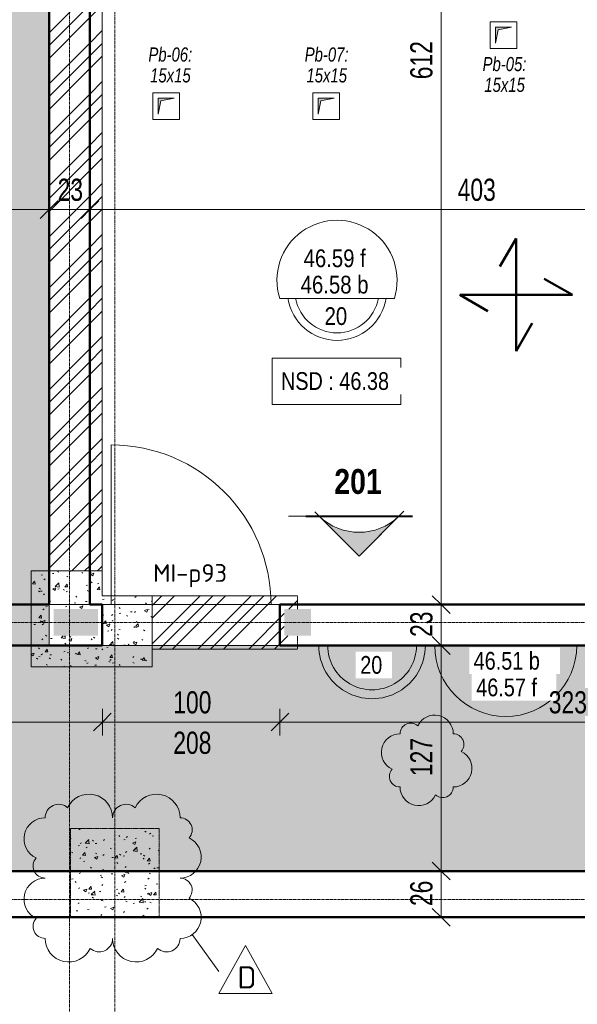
# Model space of a CAD drawing. Header units: millimetres. Extents: x 8507 to 240958, y -8745 to 78383.
# Tile 17 of 71: x 74638 to 77779, y 51283 to 56832. Entities that reach past the tile are written whole.
import ezdxf

# ---------------------------------------------------------------- set-up
doc = ezdxf.new("R2010")
doc.units = ezdxf.units.MM
doc.linetypes.add('Ligne de quadrillage', pattern=[22.225, 12.7, -3.175, 3.175, -3.175])
doc.linetypes.add('Tiret 1_16_', pattern=[3.175, 1.5875, -1.5875])
for name, color, linetype, lineweight in [('A-ANNO-DIMS', 211, 'Continuous', 9), ('A-ANNO-DIMS-50', 211, 'Continuous', 9), ('A-DETL-GENF', 92, 'Continuous', 5), ('A-DETL-MBND', 5, 'Continuous', 5), ('A-DETL-THIN', 151, 'Continuous', 5), ('A-DETL-WIDE', 214, 'Continuous', 50), ('A-DOOR', 31, 'Continuous', 9), ('A-DOOR-IDEN', 31, 'Continuous', 9), ('A-FLOR-IDEN', 11, 'Continuous', 9), ('A-GENM-IDEN', 13, 'Continuous', 9), ('A-WALL', 113, 'Continuous', 9), ('G-ANNO-REVC', 71, 'Continuous', 9), ('G-ANNO-REVC-IDEN', 71, 'Continuous', 9), ('G-ANNO-SYMB', 111, 'Continuous', 9), ('G-ANNO-TEXT', 231, 'Continuous', 9), ('S-GRID', 1, 'Continuous', 9)]:
    doc.layers.add(name, color=color, linetype=linetype, lineweight=lineweight)
doc.styles.add('Arial Narrow_3', font='ARIALN.TTF', dxfattribs={"height": 100})
doc.styles.add('Arial Narrow_4', font='ARIALN.TTF', dxfattribs={"width": 0.9, "height": 125})
doc.styles.add('Arial Narrow_B_2', font='ARIALNB.TTF', dxfattribs={"height": 140})
doc.styles.add('Arial_1', font='arial.ttf', dxfattribs={"width": 0.8, "height": 100})
doc.styles.add('Arial_I_2', font='ariali.ttf', dxfattribs={"width": 0.75, "height": 80})
doc.styles.add('ISOCPEUR', font='isocpeur.ttf', dxfattribs={"height": 100})
doc.styles.add('ISOCPEUR_1', font='isocpeur.ttf', dxfattribs={"height": 125})
doc.dimstyles.new('AB6_1_50_-_GB', dxfattribs={"dimscale": 304.8, "dimtxt": 127.928872, "dimasz": 0.328084, "dimexe": 0.246063, "dimexo": 0.0625, "dimgap": 0.04101, "dimtad": 1, "dimdec": 0, "dimlfac": 0.1, "dimdsep": 46, "dimtxsty": 'Arial Narrow_4', "dimblk1": 'OBLIQUE', "dimblk2": 'OBLIQUE', "dimsah": 1, "dimcen": 0.09, "dimazin": 0, "dimtfac": 1, "dimtdec": 4, "dimtix": 1, "dimtmove": 0, "dimatfit": 3, "dimfxl": 0.246063, "dimfxlon": 1, "dimtvp": 1, "dimtolj": 1, "dimtzin": 0, "dimarcsym": 2})
doc.dimstyles.new('AB6_1_50_-_GB_1', dxfattribs={"dimscale": 304.8, "dimtxt": 127.928872, "dimasz": 0.328084, "dimexe": 0.246063, "dimexo": 0.0625, "dimgap": 0.04101, "dimtad": 1, "dimdec": 0, "dimlfac": 0.1, "dimdsep": 46, "dimtxsty": 'Arial Narrow_4', "dimblk1": 'OBLIQUE', "dimblk2": 'OBLIQUE', "dimsah": 1, "dimcen": 0.09, "dimazin": 0, "dimtfac": 1, "dimtdec": 4, "dimtix": 1, "dimtmove": 2, "dimatfit": 3, "dimfxl": 0.246063, "dimfxlon": 1, "dimtvp": 1, "dimtolj": 1, "dimtzin": 0, "dimarcsym": 2})
doc.dimstyles.new('AB6_1_50_-_GB_3', dxfattribs={"dimscale": 304.8, "dimtxt": 127.928872, "dimasz": 0.328084, "dimexe": 0.246063, "dimexo": 0.0625, "dimgap": 0.04101, "dimtad": 1, "dimdec": 0, "dimlfac": 0.1, "dimdsep": 46, "dimtxsty": 'Arial Narrow_4', "dimblk1": 'OBLIQUE', "dimblk2": 'OBLIQUE', "dimsah": 1, "dimcen": 0.09, "dimazin": 0, "dimtfac": 1, "dimtdec": 4, "dimtix": 1, "dimtmove": 0, "dimatfit": 3, "dimfxl": 0.246063, "dimfxlon": 1, "dimtvp": 1, "dimtolj": 1, "dimtzin": 0, "dimarcsym": 2})
pattern_1 = [(45, (64631.8, -542.27), (-143.6841, 143.6841), []), (45, (64703.64, -542.27), (-143.6841, 143.6841), []), (45, (64775.48, -542.27), (-143.6841, 143.6841), [])]
pattern_2 = [(50, (64631.8, -542.27), (182.18467, -15.9391), [19.05, -209.55]), (355, (64631.8, -542.27), (-35.2424, 191.0566), [15.24, -167.64]), (100.451, (64646.98, -543.6), (146.9425, 175.1167), [16.19, -178.09]), (46.184, (64631.8, -491.47), (271.0789, -42.0433), [28.575, -314.325]), (96.636, (64654.4, -494.97), (237.4025, 247.4272), [24.285, -267.135]), (351.184, (64631.8, -491.47), (237.4046, 247.4251), [22.86, -251.46]), (21, (64657.2, -504.17), (151.6149, -102.2655), [19.05, -209.55]), (326, (64657.2, -504.17), (61.80236, 184.18774), [15.24, -167.64]), (71.451, (64669.83, -512.7), (213.41706, 81.92137), [16.19, -178.09]), (37.5, (64631.8, -542.27), (3.08832, 84.555076), [8.382, -157.226, 8.382, -161.798, -168.275]), (37.5, (64631.8, -542.27), (3.08832, 84.555076), [-335.788, 8.382, -159.893]), (7.5, (64631.8, -542.27), (66.81944, 100.18075), [8.382, -88.646, 8.382, -153.416, -64.135]), (7.5, (64631.8, -542.27), (66.81944, 100.18075), [-258.826, 8.382, -55.753]), (327.5, (64575.156, -542.27), (135.59049, -5.72891), [8.382, -55.118, 8.382, -189.738, -262.89]), (327.5, (64575.156, -542.27), (135.59049, -5.72891), [-261.62, 8.382, -254.508]), (317.5, (64549.76, -542.27), (148.12889, 25.42676), [8.382, -74.168, 8.382, -123.19, -186.69]), (317.5, (64549.76, -542.27), (148.12889, 25.42676), [-214.122, 8.382, -178.308])]
pattern_3 = [(0, (64631.8, -542.27), (0, 101.6), [3.353, -98.247]), (0, (64682.6, -491.47), (0, 101.6), [3.353, -98.247])]

# ---------------------------------------------------------------- blocks, each defined once
blk = doc.blocks.new('Porte 1Vtl - MI-p93-3011316-R-1 variante')
at = {"layer": 'A-DOOR'}
blk.add_line((450, -115), (450, -1015), dxfattribs=at)
blk.add_arc((450, -115), 900, 180, 270, dxfattribs=at)
blk = doc.blocks.new('STR_RES-Dalle-Rectangulaire - Res 20x20-3068652-R-1 variante')
at = {"layer": 'A-DETL-MBND'}
blk.add_hatch(color=256, dxfattribs=at).paths.add_polyline_path([(-20.3, -43.1), (-5.3, 31.9), (69.7, 46.9), (-20.3, 46.9), (-20.3, 31.9)])
for p, q in [((-50.3, 76.9), (99.7, 76.9)), ((-50.3, -73.1), (-50.3, 76.9)), ((-50.3, 76.9), (99.7, 76.9)), ((-50.3, -73.1), (-50.3, 76.9)), ((99.7, 76.9), (-50.3, 76.9)), ((-50.3, 76.9), (99.7, 76.9)), ((-50.3, 76.9), (-50.3, -73.1)), ((-50.3, 76.9), (-50.3, -73.1)), ((99.7, 76.9), (99.7, -73.1)), ((99.7, 76.9), (99.7, -73.1)), ((99.7, -73.1), (99.7, 76.9)), ((99.7, 76.9), (99.7, -73.1)), ((-20.3, 46.9), (-20.3, -43.1)), ((69.7, 46.9), (-20.3, 46.9)), ((-20.3, 46.9), (-20.3, -43.1)), ((69.7, 46.9), (-20.3, 46.9)), ((-20.3, -43.1), (-5.3, 31.9)), ((-20.3, -43.1), (-5.3, 31.9)), ((-5.3, 31.9), (69.7, 46.9)), ((-5.3, 31.9), (69.7, 46.9)), ((99.7, -73.1), (-50.3, -73.1)), ((99.7, -73.1), (-50.3, -73.1)), ((99.7, -73.1), (-50.3, -73.1)), ((-50.3, -73.1), (99.7, -73.1))]:
    blk.add_line(p, q, dxfattribs=at)
blk = doc.blocks.new('Vue de détail - Extrémité de la ligne de coupe - Pleine AB6-966899-R-1 variante')
at = {"layer": 'G-ANNO-SYMB'}
h = blk.add_hatch(color=256, dxfattribs=at)
edge = h.paths.add_edge_path()
edge.add_line((-6, 4.49), (-1.51, 0))
edge.add_arc((-6, -4.7), 6.5, 46.3308, 133.6692)
edge.add_line((-10.49, 0), (-6, 4.49))
for p, q in [((-6, 4.49), (-11.04, -0.56)), ((-6, 4.49), (-10.49, 0)), ((-6, 4.49), (-1.01, -0.51)), ((-1.51, 0), (-6, 4.49)), ((-12, 0.05), (0, 0.05)), ((-12, 0), (0, 0)), ((-12, 0), (-10.49, 0)), ((-12, -0.05), (0, -0.05)), ((0, 0), (-1.51, 0))]:
    blk.add_line(p, q, dxfattribs=at)
blk.add_arc((-6, -4.7), 6.5, 46.3308, 133.6692, dxfattribs=at)
blk = doc.blocks.new('G_Dalle niveau brute_fini 1cm - G_Dalle Niveau_Ep-2832796-R-1 variante')
at = {"layer": 'A-FLOR-IDEN'}
blk.add_line((-6.46, 0), (6.46, 0), dxfattribs=at)
for centre, radius, start, end in [((0, 2.03), 6.77, 342.5424, 197.4576), ((0, 0.85), 5.59, 188.7147, 351.2853), ((0, 0.85), 4.74, 190.2866, 349.7134)]:
    blk.add_arc(centre, radius, start, end, dxfattribs=at)
blk = doc.blocks.new('DIMBLOCK62-R-1 variante')
at = {"layer": 'A-ANNO-DIMS-50'}
for p, q in [((72873.7, 52873.5), (72873.7, 52948.5)), ((75103.7, 52873.5), (75103.7, 52948.5)), ((72873.7, 52873.5), (75103.7, 52873.5)), ((72873.7, 52873.5), (72873.7, 52798.5)), ((75103.7, 52873.5), (75103.7, 52798.5))]:
    blk.add_line(p, q, dxfattribs=at)
at = {"layer": 'A-ANNO-DIMS-50', "lineweight": 18}
for p, q in [((72873.7, 52873.5), (72923.7, 52923.5)), ((75103.7, 52873.5), (75153.7, 52923.5)), ((72873.7, 52873.5), (72823.7, 52823.5)), ((75103.7, 52873.5), (75053.7, 52823.5))]:
    blk.add_line(p, q, dxfattribs=at)
at = {"layer": 'A-ANNO-DIMS-50', "color": 0, "insert": (73888.1, 53047.5), "char_height": 125, "width": 241.237, "attachment_point": 1, "line_spacing_factor": 0.974696, "style": 'Arial Narrow_4'}
blk.add_mtext('223', dxfattribs=at)
blk = doc.blocks.new('_Oblique')
at = {"color": 0, "linetype": 'ByBlock', "lineweight": -2}
blk.add_line((-0.5, -0.5), (0.5, 0.5), dxfattribs=at)
blk = doc.blocks.new('DIMBLOCK63-R-1 variante')
at = {"layer": 'A-ANNO-DIMS-50'}
for p, q in [((75103.7, 52873.5), (75103.7, 52948.5)), ((76103.7, 52873.5), (76103.7, 52948.5)), ((75103.7, 52873.5), (76103.7, 52873.5)), ((75103.7, 52873.5), (75103.7, 52798.5)), ((76103.7, 52873.5), (76103.7, 52798.5))]:
    blk.add_line(p, q, dxfattribs=at)
at = {"layer": 'A-ANNO-DIMS-50', "lineweight": 18}
for p, q in [((75103.7, 52873.5), (75153.7, 52923.5)), ((76103.7, 52873.5), (76153.7, 52923.5)), ((75103.7, 52873.5), (75053.7, 52823.5)), ((76103.7, 52873.5), (76053.7, 52823.5))]:
    blk.add_line(p, q, dxfattribs=at)
at = {"layer": 'A-ANNO-DIMS-50', "color": 0, "char_height": 125, "width": 241.237, "attachment_point": 1, "line_spacing_factor": 0.974696, "style": 'Arial Narrow_4'}
for s, insert in [('100', (75503.1, 53047.5)), ('208', (75503.1, 52819.5))]:
    blk.add_mtext(s, dxfattribs=dict(at, insert=insert))
blk = doc.blocks.new('DIMBLOCK64-R-1 variante')
at = {"layer": 'A-ANNO-DIMS-50'}
for p, q in [((76103.7, 52873.5), (76103.7, 52948.5)), ((79333.7, 52873.5), (79333.7, 52948.5)), ((76103.7, 52873.5), (79333.7, 52873.5)), ((76103.7, 52873.5), (76103.7, 52798.5)), ((79333.7, 52873.5), (79333.7, 52798.5))]:
    blk.add_line(p, q, dxfattribs=at)
at = {"layer": 'A-ANNO-DIMS-50', "lineweight": 18}
for p, q in [((76103.7, 52873.5), (76153.7, 52923.5)), ((79333.7, 52873.5), (79383.7, 52923.5)), ((76103.7, 52873.5), (76053.7, 52823.5)), ((79333.7, 52873.5), (79283.7, 52823.5))]:
    blk.add_line(p, q, dxfattribs=at)
at = {"layer": 'A-ANNO-DIMS-50', "color": 0, "insert": (77618.1, 53047.5), "char_height": 125, "width": 241.237, "attachment_point": 1, "line_spacing_factor": 0.974696, "style": 'Arial Narrow_4'}
blk.add_mtext('323', dxfattribs=at)
blk = doc.blocks.new('DIMBLOCK105-R-1 variante')
at = {"layer": 'A-ANNO-DIMS-50'}
for p, q in [((77012, 59658.6), (76937, 59658.6)), ((77012, 59658.6), (77012, 53535.4)), ((77012, 59658.6), (77087, 59658.6)), ((77012, 53535.4), (76937, 53535.4)), ((77012, 53535.4), (77087, 53535.4))]:
    blk.add_line(p, q, dxfattribs=at)
at = {"layer": 'A-ANNO-DIMS-50', "lineweight": 18}
for p, q in [((77012, 59658.6), (76962, 59708.6)), ((77012, 59658.6), (77062, 59608.6)), ((77012, 53535.4), (76962, 53585.4)), ((77012, 53535.4), (77062, 53485.4))]:
    blk.add_line(p, q, dxfattribs=at)
at = {"layer": 'A-ANNO-DIMS-50', "color": 0, "insert": (76838, 56496.5), "char_height": 125, "width": 241.237, "attachment_point": 1, "rotation": 90, "line_spacing_factor": 0.974696, "style": 'Arial Narrow_4'}
blk.add_mtext('612', dxfattribs=at)
blk = doc.blocks.new('DIMBLOCK106-R-1 variante')
at = {"layer": 'A-ANNO-DIMS-50', "lineweight": 18}
for p, q in [((77012, 53535.4), (76962, 53585.4)), ((77012, 53535.4), (77062, 53485.4)), ((77012, 53305.4), (76962, 53355.4)), ((77012, 53305.4), (77062, 53255.4))]:
    blk.add_line(p, q, dxfattribs=at)
at = {"layer": 'A-ANNO-DIMS-50'}
for p, q in [((77012, 53535.4), (76937, 53535.4)), ((77012, 53535.4), (77012, 53305.4)), ((77012, 53535.4), (77087, 53535.4)), ((77012, 53305.4), (76937, 53305.4)), ((77012, 53305.4), (77087, 53305.4))]:
    blk.add_line(p, q, dxfattribs=at)
at = {"layer": 'A-ANNO-DIMS-50', "color": 0, "insert": (76838, 53353.4), "char_height": 125, "width": 160.825, "attachment_point": 1, "rotation": 90, "line_spacing_factor": 0.974696, "style": 'Arial Narrow_4'}
blk.add_mtext('23', dxfattribs=at)
blk = doc.blocks.new('DIMBLOCK107-R-1 variante')
at = {"layer": 'A-ANNO-DIMS-50', "lineweight": 18}
for p, q in [((77012, 53305.4), (76962, 53355.4)), ((77012, 53305.4), (77062, 53255.4)), ((77012, 52033.7), (76962, 52083.7)), ((77012, 52033.7), (77062, 51983.7))]:
    blk.add_line(p, q, dxfattribs=at)
at = {"layer": 'A-ANNO-DIMS-50'}
for p, q in [((77012, 53305.4), (76937, 53305.4)), ((77012, 53305.4), (77012, 52033.7)), ((77012, 53305.4), (77087, 53305.4)), ((77012, 52033.7), (76937, 52033.7)), ((77012, 52033.7), (77087, 52033.7))]:
    blk.add_line(p, q, dxfattribs=at)
at = {"layer": 'A-ANNO-DIMS-50', "color": 0, "insert": (76838, 52569), "char_height": 125, "width": 241.237, "attachment_point": 1, "rotation": 90, "line_spacing_factor": 0.974696, "style": 'Arial Narrow_4'}
blk.add_mtext('127', dxfattribs=at)
blk = doc.blocks.new('DIMBLOCK108-R-1 variante')
at = {"layer": 'A-ANNO-DIMS-50', "lineweight": 18}
for p, q in [((77012, 52033.7), (76962, 52083.7)), ((77012, 52033.7), (77062, 51983.7)), ((77012, 51773.7), (76962, 51823.7)), ((77012, 51773.7), (77062, 51723.7))]:
    blk.add_line(p, q, dxfattribs=at)
at = {"layer": 'A-ANNO-DIMS-50'}
for p, q in [((77012, 52033.7), (76937, 52033.7)), ((77012, 52033.7), (77012, 51773.7)), ((77012, 52033.7), (77087, 52033.7)), ((77012, 51773.7), (76937, 51773.7)), ((77012, 51773.7), (77087, 51773.7))]:
    blk.add_line(p, q, dxfattribs=at)
at = {"layer": 'A-ANNO-DIMS-50', "color": 0, "insert": (76838, 51836.7), "char_height": 125, "width": 160.825, "attachment_point": 1, "rotation": 90, "line_spacing_factor": 0.974696, "style": 'Arial Narrow_4'}
blk.add_mtext('26', dxfattribs=at)
blk = doc.blocks.new('DIMBLOCK120-R-1 variante')
at = {"layer": 'A-ANNO-DIMS-50'}
for p, q in [((75033.7, 55762.1), (75033.7, 55837.1)), ((79058.7, 55762.1), (79058.7, 55837.1)), ((79058.7, 55762.1), (75033.7, 55762.1)), ((75033.7, 55762.1), (75033.7, 55687.1)), ((79058.7, 55762.1), (79058.7, 55687.1))]:
    blk.add_line(p, q, dxfattribs=at)
at = {"layer": 'A-ANNO-DIMS-50', "lineweight": 18}
for p, q in [((75033.7, 55762.1), (75083.7, 55812.1)), ((79058.7, 55762.1), (79108.7, 55812.1)), ((75033.7, 55762.1), (74983.7, 55712.1)), ((79058.7, 55762.1), (79008.7, 55712.1))]:
    blk.add_line(p, q, dxfattribs=at)
at = {"layer": 'A-ANNO-DIMS-50', "color": 0, "insert": (77104.9, 55936.2), "char_height": 125, "width": 241.237, "attachment_point": 1, "line_spacing_factor": 0.974696, "style": 'Arial Narrow_4'}
blk.add_mtext('403', dxfattribs=at)
blk = doc.blocks.new('DIMBLOCK121-R-1 variante')
at = {"layer": 'A-ANNO-DIMS-50'}
for p, q in [((74803.7, 55762.1), (74803.7, 55837.1)), ((75033.7, 55762.1), (75033.7, 55837.1)), ((75033.7, 55762.1), (74803.7, 55762.1)), ((74803.7, 55762.1), (74803.7, 55687.1)), ((75033.7, 55762.1), (75033.7, 55687.1))]:
    blk.add_line(p, q, dxfattribs=at)
at = {"layer": 'A-ANNO-DIMS-50', "lineweight": 18}
for p, q in [((74803.7, 55762.1), (74853.7, 55812.1)), ((75033.7, 55762.1), (75083.7, 55812.1)), ((74803.7, 55762.1), (74753.7, 55712.1)), ((75033.7, 55762.1), (74983.7, 55712.1))]:
    blk.add_line(p, q, dxfattribs=at)
at = {"layer": 'A-ANNO-DIMS-50', "color": 0, "insert": (74851.6, 55936.2), "char_height": 125, "width": 160.825, "attachment_point": 1, "line_spacing_factor": 0.974696, "style": 'Arial Narrow_4'}
blk.add_mtext('23', dxfattribs=at)
blk = doc.blocks.new('G_Dalle Epaisseur - G_Dalle Epaisseur-1020438-R-1 variante')
at = {"layer": 'A-FLOR-IDEN'}
blk.add_line((-6, 0), (6, 0), dxfattribs=at)
for radius in [6, 5]:
    blk.add_arc((0, 0), radius, 360, 180, dxfattribs=at)
blk = doc.blocks.new('DIMBLOCK367-R-1 variante')
at = {"layer": 'A-ANNO-DIMS-50'}
for p, q in [((73104.2, 55762.3), (73104.2, 55837.3)), ((74804.1, 55761.9), (74804.1, 55836.9)), ((73104.2, 55762.3), (74804.1, 55761.9)), ((73104.2, 55762.3), (73104.2, 55687.3)), ((74804.1, 55761.9), (74804.1, 55686.9))]:
    blk.add_line(p, q, dxfattribs=at)
at = {"layer": 'A-ANNO-DIMS-50', "lineweight": 18}
for p, q in [((73104.2, 55762.3), (73154.2, 55812.3)), ((74804.1, 55761.9), (74854.1, 55811.9)), ((73104.2, 55762.3), (73054.2, 55712.3)), ((74804.1, 55761.9), (74754.1, 55711.9))]:
    blk.add_line(p, q, dxfattribs=at)
at = {"layer": 'A-ANNO-DIMS-50', "color": 0, "insert": (73853.7, 55936.2), "char_height": 125, "width": 241.237, "attachment_point": 1, "rotation": 359.9883, "line_spacing_factor": 0.974696, "style": 'Arial Narrow_4'}
blk.add_mtext('170', dxfattribs=at)
blk = doc.blocks.new('Family - ___-3279635-R-1 variante')
at = {"layer": 'G-ANNO-REVC'}
for centre, radius, start, end in [((11804.5, 52408.1), 105, 357.8864, 152.6776), ((11669.6, 52413.1), 60, 46.0761, 177.8864), ((11605.7, 52310.4), 105, 87.8864, 242.6776), ((11907.2, 52344.3), 60, 316.0761, 87.8864), ((11902.2, 52209.4), 105, 267.8864, 62.6776), ((11600.8, 52175.5), 60, 136.0761, 267.8864), ((11703.5, 52111.6), 105, 177.8864, 332.6776), ((11838.4, 52106.7), 60, 226.0761, 357.8864)]:
    blk.add_arc(centre, radius, start, end, dxfattribs=at)
blk = doc.blocks.new('Family - ___-3295098-R-1 variante')
at = {"layer": 'G-ANNO-REVC'}
for centre, radius, start, end in [((9841.5, 52006.8), 133, 357.8864, 152.6776), ((10221.3, 51992.8), 133, 357.8864, 152.6776), ((9670.7, 52013.1), 76, 46.0761, 177.8864), ((10050.4, 51999.1), 76, 46.0761, 177.8864), ((9590.3, 51897), 119, 87.8864, 242.6776), ((10351.7, 51920), 68, 316.0761, 87.8864), ((10346, 51767.1), 119, 267.8864, 62.6776), ((9584.7, 51744.1), 68, 136.0761, 267.8864), ((9577.8, 51557.3), 119, 87.8864, 242.6776), ((10339.1, 51580.2), 68, 316.0761, 87.8864), ((10333.5, 51427.3), 119, 267.8864, 62.6776), ((9572.1, 51404.4), 68, 136.0761, 267.8864), ((9702.5, 51331.5), 133, 177.8864, 332.6776), ((9873.4, 51325.2), 76, 226.0761, 357.8864), ((10082.3, 51317.5), 133, 177.8864, 332.6776), ((10253.2, 51311.2), 76, 226.0761, 357.8864)]:
    blk.add_arc(centre, radius, start, end, dxfattribs=at)
blk = doc.blocks.new('M_Etiquette de révision - M_Etiquette de révision-2978296-R-1 variante')
at = {"layer": 'G-ANNO-REVC-IDEN'}
for p, q in [((-3.1, -1.98), (-0.1, 3.43)), ((-0.1, 3.43), (2.9, -1.98)), ((2.9, -1.98), (-3.1, -1.98))]:
    blk.add_line(p, q, dxfattribs=at)

msp = doc.modelspace()

# ---------------------------------------------------------------- hatches: boundary and pattern name
at = {"layer": 'A-DETL-GENF'}
for points in [[(74828.65, 53360.4), (74928.65, 53360.4), (74928.65, 53510.4), (74828.65, 53510.4)], [(74928.65, 53360.4), (75078.65, 53360.4), (75078.65, 53510.4), (74928.65, 53510.4)], [(76128.65, 53360.4), (76278.65, 53360.4), (76278.65, 53510.4), (76128.65, 53510.4)]]:
    msp.add_hatch(color=8, dxfattribs=at).paths.add_polyline_path(points)
at = {"layer": 'A-DETL-MBND'}
h = msp.add_hatch(dxfattribs=at)
h.set_pattern_fill('FP_25', color=8, style=0, pattern_type=2)
h.set_pattern_definition(pattern_3)
h.paths.add_polyline_path([(74803.65, 53305.07), (74803.65, 58981.44), (73104.85, 58981.44), (73103.78, 53725.4), (71543.7, 53725.4), (71543.61, 53305.72), (73047.84, 53305.42)])
h.paths.add_polyline_path([(73047.84, 53360.4), (72897.84, 53360.4), (72897.84, 53510.4), (73047.84, 53510.4)])
h.paths.add_polyline_path([(72988.65, 59181.44), (74803.65, 59181.44), (74803.65, 59888.56), (75053.65, 59888.56), (75053.65, 61638.56), (74803.65, 61638.56), (74803.65, 61668.56), (71543.65, 61668.56), (71543.65, 59181.44), (71955, 59181.44)])
h.paths.add_polyline_path([(75283.65, 59888.56), (75406.02, 59888.56), (75406.02, 61638.56), (75283.65, 61638.56), (75283.65, 61030.82)])
at = {"layer": 'A-DETL-MBND', "linetype": 'Tiret 1_16_'}
h = msp.add_hatch(dxfattribs=at)
h.set_pattern_fill('FP_13', style=0, pattern_type=2)
h.set_pattern_definition(pattern_1)
h.paths.add_polyline_path([(75033.65, 53725.4), (75033.65, 58258.56), (74803.65, 58258.56), (74803.65, 53725.4)])
h = msp.add_hatch(dxfattribs=at)
h.set_pattern_fill('FP_13', style=0, pattern_type=2)
h.set_pattern_definition(pattern_1)
h.paths.add_polyline_path([(75103.65, 53725.4), (75103.65, 58258.56), (75033.65, 58258.56), (75033.65, 53725.4)])
h = msp.add_hatch(dxfattribs=at)
h.set_pattern_fill('FP_14', style=0, pattern_type=2)
h.set_pattern_definition(pattern_2)
h.paths.add_polyline_path([(74928.65, 53185.4), (75383.65, 53185.4), (75383.65, 53585.4), (75103.65, 53585.4), (75103.65, 53725.4), (74703.65, 53725.4), (74703.65, 53185.4), (74828.65, 53185.4)])
h.paths.add_polyline_path([(74928.65, 53360.4), (74828.65, 53360.4), (74828.65, 53510.4), (75078.65, 53510.4), (75078.65, 53360.4), (74978.65, 53360.4)])
h = msp.add_hatch(dxfattribs=at)
h.set_pattern_fill('FP_13', style=0, pattern_type=2)
h.set_pattern_definition(pattern_1)
h.paths.add_polyline_path([(75383.65, 53285.4), (76203.23, 53285.4), (76203.23, 53360.4), (76128.65, 53360.4), (76128.65, 53510.4), (76203.23, 53510.4), (76203.23, 53585.4), (75383.65, 53585.4)])
at = {"layer": 'A-DETL-MBND'}
h = msp.add_hatch(dxfattribs=at)
h.set_pattern_fill('FP_18', color=8, style=0, pattern_type=2)
h.set_pattern_definition(pattern_3)
h.paths.add_polyline_path([(95098.65, 52033.73), (95098.65, 52048.73), (95248.65, 52048.73), (95248.65, 52033.73), (95304.43, 52033.73), (95303.67, 53305.4), (63273.65, 53305.4), (63274.42, 52033.73), (89812.49, 52033.73)])
at = {"layer": 'A-DETL-MBND', "linetype": 'Tiret 1_16_'}
h = msp.add_hatch(dxfattribs=at)
h.set_pattern_fill('FP_14', style=0, pattern_type=2)
h.set_pattern_definition(pattern_2)
h.paths.add_polyline_path([(74923.65, 51773.73), (75423.65, 51773.73), (75423.65, 52273.73), (74923.65, 52273.73)])

# ---------------------------------------------------------------- linework, layer by layer
at = {"layer": 'A-DETL-MBND'}
for p, q in [((74803.65, 59888.56), (74803.65, 53305.07)), ((75103.65, 53725.4), (74803.65, 53725.4)), ((75103.65, 53725.4), (75103.65, 53585.4)), ((75103.65, 53585.4), (75383.65, 53585.4)), ((75383.65, 53585.4), (75383.65, 53305.4)), ((63446.65, 53305.4), (95303.67, 53305.4)), ((74803.65, 53305.07), (71543.61, 53305.72)), ((91058.68, 53305.4), (74803.65, 53305.4))]:
    msp.add_line(p, q, dxfattribs=at)
at = {"layer": 'A-DETL-MBND', "color": 7, "linetype": 'Tiret 1_16_'}
for p, q in [((74803.65, 53305.4), (74803.65, 58658.56)), ((75103.65, 58658.56), (75103.65, 53585.4)), ((75103.65, 53585.4), (75103.65, 58658.56)), ((74703.65, 53725.4), (75103.65, 53725.4)), ((74703.65, 53185.4), (74703.65, 53725.4)), ((75103.65, 53725.4), (74703.65, 53725.4)), ((74703.65, 53725.4), (74703.65, 53185.4)), ((74803.65, 53725.4), (75033.65, 53725.4)), ((74803.65, 53725.4), (75103.65, 53725.4)), ((75103.65, 53585.4), (76203.23, 53585.4)), ((76203.23, 53585.4), (75103.65, 53585.4)), ((75383.65, 53585.4), (75103.65, 53585.4)), ((75383.65, 53285.4), (75383.65, 53585.4)), ((75383.65, 53585.4), (75383.65, 53285.4)), ((75383.65, 53585.4), (75383.65, 53185.4)), ((75383.65, 53185.4), (75383.65, 53585.4)), ((76203.23, 53585.4), (76203.23, 53510.4)), ((76203.23, 53585.4), (76203.23, 53510.4)), ((76203.23, 53360.4), (76203.23, 53285.4)), ((76203.23, 53360.4), (76203.23, 53285.4)), ((75383.65, 53285.4), (76203.23, 53285.4)), ((76203.23, 53285.4), (75383.65, 53285.4)), ((75383.65, 53185.4), (74703.65, 53185.4)), ((74703.65, 53185.4), (75383.65, 53185.4)), ((74923.65, 51773.73), (74923.65, 52273.73)), ((74923.65, 52273.73), (75423.65, 52273.73)), ((75423.65, 52273.73), (74923.65, 52273.73)), ((74923.65, 52273.73), (74923.65, 51773.73)), ((75423.65, 52273.73), (75423.65, 51773.73)), ((75423.65, 51773.73), (75423.65, 52273.73)), ((75423.65, 51773.73), (74923.65, 51773.73)), ((74923.65, 51773.73), (75423.65, 51773.73))]:
    msp.add_line(p, q, dxfattribs=at)
at = {"layer": 'A-DETL-THIN'}
msp.add_line((76975.55, 53305.4), (77775.55, 53305.4), dxfattribs=at)
msp.add_arc((77375.55, 53305.4), 400, 180, 0, dxfattribs=at)
at = {"layer": 'A-DETL-WIDE'}
for p, q in [((77433.65, 55598.74), (77342.4, 55440.69)), ((77433.65, 54964.14), (77433.65, 55598.74)), ((77750.95, 55281.44), (77592.9, 55372.69)), ((77116.35, 55281.44), (77750.95, 55281.44)), ((77274.4, 55190.19), (77116.35, 55281.44)), ((77524.9, 55122.19), (77433.65, 54964.14))]:
    msp.add_line(p, q, dxfattribs=at)
at = {"layer": 'A-FLOR-IDEN', "flags": 128}
msp.add_lwpolyline([(76059.64, 54924.66), (76784.04, 54924.66), (76784.04, 54662.66), (76059.64, 54662.66)], close=True, dxfattribs=at)
at = {"layer": 'A-WALL', "lineweight": 50}
for p, q in [((74803.65, 53535.4), (74803.65, 58258.56)), ((75033.65, 58258.56), (75033.65, 53535.4)), ((72873.65, 53535.4), (74803.65, 53535.4)), ((75033.65, 53535.4), (75103.65, 53535.4)), ((75103.65, 53535.4), (75103.65, 53305.4)), ((76103.65, 53305.4), (76103.65, 53535.4)), ((76103.65, 53535.4), (79333.65, 53535.4)), ((75103.65, 53305.4), (72873.65, 53305.4)), ((79333.65, 53305.4), (76103.65, 53305.4)), ((63273.65, 52033.73), (95073.65, 52033.73)), ((95303.65, 51773.73), (59423.65, 51773.73))]:
    msp.add_line(p, q, dxfattribs=at)
at = {"layer": 'A-WALL'}
for p, q in [((67333.65, 53535.4), (75033.65, 53535.4)), ((74803.65, 53305.4), (74803.65, 53535.4)), ((74803.65, 53535.4), (91383.23, 53535.4)), ((88813.65, 53305.4), (67333.65, 53305.4))]:
    msp.add_line(p, q, dxfattribs=at)
at = {"layer": 'G-ANNO-REVC-IDEN'}
msp.add_line((75610.55, 51676.5), (75759.64, 51467.19), dxfattribs=at)
at = {"layer": 'G-ANNO-SYMB'}
msp.add_line((76151.63, 54033.44), (76249.93, 54033.44), dxfattribs=at)
at = {"layer": 'S-GRID', "linetype": 'Ligne de quadrillage'}
for p, q in [((75173.65, 47292.72), (75173.65, 65870.79)), ((74918.65, 47708.94), (74918.65, 65371.52)), ((48070.04, 53435.4), (102467.67, 53435.4)), ((48070.04, 51873.73), (102467.67, 51873.73))]:
    msp.add_line(p, q, dxfattribs=at)

# ---------------------------------------------------------------- block references
at = {"layer": 'A-DETL-MBND'}
for p in [(77338.93, 56743.54), (75438.93, 56343.54), (76338.93, 56343.54)]:
    msp.add_blockref('STR_RES-Dalle-Rectangulaire - Res 20x20-3068652-R-1 variante', p, dxfattribs=at)
at = {"layer": 'A-DOOR', "rotation": 180}
msp.add_blockref('Porte 1Vtl - MI-p93-3011316-R-1 variante', (75603.65, 53420.4), dxfattribs=at)
at = {"layer": 'A-FLOR-IDEN', "xscale": 49.99999999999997, "yscale": 49.99999999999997, "zscale": 49.99999999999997}
msp.add_blockref('G_Dalle niveau brute_fini 1cm - G_Dalle Niveau_Ep-2832796-R-1 variante', (76425.37, 55261.72), dxfattribs=at)
at = {"layer": 'A-FLOR-IDEN', "xscale": 49.99999999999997, "yscale": 49.99999999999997, "zscale": 49.99999999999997, "rotation": 180}
msp.add_blockref('G_Dalle Epaisseur - G_Dalle Epaisseur-1020438-R-1 variante', (76622.96, 53305.4), dxfattribs=at)
at = {"layer": 'G-ANNO-REVC', "rotation": 2.113623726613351}
msp.add_blockref('Family - ___-3295098-R-1 variante', (67111.75, 0), dxfattribs=at)
at = {"layer": 'G-ANNO-REVC-IDEN', "xscale": 49.99999999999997, "yscale": 49.99999999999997, "zscale": 49.99999999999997}
msp.add_blockref('M_Etiquette de révision - M_Etiquette de révision-2978296-R-1 variante', (75914.44, 51443.18), dxfattribs=at)
at = {"layer": 'G-ANNO-SYMB', "xscale": 49.99999999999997, "yscale": 49.99999999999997, "zscale": 49.99999999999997, "rotation": 180}
msp.add_blockref('Vue de détail - Extrémité de la ligne de coupe - Pleine AB6-966899-R-1 variante', (76249.93, 54033.44), dxfattribs=at)

# ---------------------------------------------------------------- texts
at = {"layer": 'A-DOOR-IDEN', "insert": (75389.7, 53763.79), "char_height": 100, "width": 501.0547, "attachment_point": 1, "style": 'ISOCPEUR'}
msp.add_mtext('MI-p93', dxfattribs=at)
at = {"layer": 'A-FLOR-IDEN', "char_height": 100, "attachment_point": 1, "style": 'Arial Narrow_3'}
for s, insert, width in [('46.59 f', (76237.19, 55537.62), 440.9281), ('46.58 b', (76220.69, 55389.18), 481.0125), ('20', (76355.25, 55211.66), 160.3375)]:
    msp.add_mtext(s, dxfattribs=dict(at, insert=insert, width=width))
at = {"layer": 'A-GENM-IDEN', "char_height": 80, "attachment_point": 1, "style": 'Arial_I_2'}
for s, insert, width in [('Pb-06:', (75363.12, 56676.02), 306.6455), ('Pb-07:', (76243.48, 56676.02), 306.6455), ('Pb-05:', (77245.38, 56622.23), 306.6455), ('15x15', (75372.87, 56558.83), 282.5948), ('15x15', (76253.23, 56558.83), 282.5948), ('15x15', (77255.13, 56505.05), 282.5948)]:
    msp.add_mtext(s, dxfattribs=dict(at, insert=insert, width=width))
at = {"layer": 'G-ANNO-REVC-IDEN', "insert": (75864.31, 51497.17), "char_height": 125, "width": 120.2531, "attachment_point": 1, "style": 'ISOCPEUR_1'}
msp.add_mtext('D', dxfattribs=at)
at = {"layer": 'G-ANNO-SYMB', "insert": (76409.88, 54299.6), "char_height": 140, "width": 324.6834, "attachment_point": 1, "style": 'Arial Narrow_B_2'}
msp.add_mtext('201', dxfattribs=at)

# ---------------------------------------------------------------- dimensions: what is measured, and where the dimension line sits
at = {"layer": 'A-ANNO-DIMS'}
for base, p1, p2, angle, dimstyle, override, picture, middle in [((77012.05, 53535.4), (77087.05, 59658.56), (77087.05, 53535.4), 90, 'AB6_1_50_-_GB', {"dimpost": '<>', "dimfxl": 6123.163046}, 'DIMBLOCK105-R-1 variante', (76935.73, 56596.98)), ((74804.11, 55761.93), (73104.21, 55837.28), (74804.09, 55686.93), 359.98828, 'AB6_1_50_-_GB_3', {"dimpost": '<>', "dimfxl": 1706.519594}, 'DIMBLOCK367-R-1 variante', (73954.17, 55838.43)), ((77012.05, 53305.4), (77087.05, 53535.4), (77087.05, 53305.4), 90, 'AB6_1_50_-_GB', {"dimpost": '<>', "dimfxl": 230}, 'DIMBLOCK106-R-1 variante', (76935.73, 53420.4)), ((77012.05, 52033.73), (77087.05, 53305.4), (77087.05, 52033.73), 90, 'AB6_1_50_-_GB', {"dimpost": '<>', "dimfxl": 1271.668898}, 'DIMBLOCK107-R-1 variante', (76936.79, 52669.56)), ((77012.05, 51773.73), (77087.05, 52033.73), (77087.05, 51773.73), 90, 'AB6_1_50_-_GB', {"dimpost": '<>', "dimfxl": 260}, 'DIMBLOCK108-R-1 variante', (76935.73, 51903.73))]:
    dim = msp.add_linear_dim(base=base, p1=p1, p2=p2, angle=angle, dimstyle=dimstyle, override=override, dxfattribs=at)
    dim.commit()
    dim.dimension.update_dxf_attribs({"geometry": picture, "text_midpoint": middle})
for base, p1, p2, override, picture, middle in [((74803.65, 55762.11), (75033.65, 55687.11), (74803.65, 55687.11), {"dimpost": '<>', "dimfxl": 230}, 'DIMBLOCK121-R-1 variante', (74918.65, 55838.43)), ((75103.65, 52873.49), (72873.65, 52948.49), (75103.65, 52948.49), {"dimpost": '<>', "dimfxl": 2230}, 'DIMBLOCK62-R-1 variante', (73988.65, 52949.81)), ((79333.65, 52873.49), (76103.65, 52948.49), (79333.65, 52948.49), {"dimpost": '<>', "dimfxl": 3230}, 'DIMBLOCK64-R-1 variante', (77718.65, 52949.81))]:
    dim = msp.add_linear_dim(base=base, p1=p1, p2=p2, dimstyle='AB6_1_50_-_GB', override=override, dxfattribs=at)
    dim.commit()
    dim.dimension.update_dxf_attribs({"geometry": picture, "text_midpoint": middle})
dim = msp.add_linear_dim(base=(75033.65422726, 55762.10890774), p1=(79058.65422748, 55687.10890774), p2=(75033.65422726, 55687.10890774), dimstyle='AB6_1_50_-_GB_1', override={"dimpost": '<>', "dimfxl": 4025}, dxfattribs=at)
dim.commit()
dim.dimension.update_dxf_attribs({"geometry": 'DIMBLOCK120-R-1 variante', "text_midpoint": (77225.55379616, 55852.82668061), "dimtype": 160, "text_rotation": 360})
dim = msp.add_linear_dim(base=(76103.65, 52873.49), p1=(75103.65, 52948.49), p2=(76103.65, 52948.49), angle=0, text='<>\\X208', dimstyle='AB6_1_50_-_GB', override={"dimpost": '<>', "dimfxl": 1000}, dxfattribs=at)
dim.commit()
dim.dimension.update_dxf_attribs({"geometry": 'DIMBLOCK63-R-1 variante', "text_midpoint": (75603.65, 52873.49)})

# ---------------------------------------------------------------- next in the draw order: texts
at = {"layer": 'A-FLOR-IDEN', "char_height": 100, "attachment_point": 1, "style": 'Arial_1', "bg_fill": 3, "box_fill_scale": 1.25, "bg_fill_color": 256, "bg_fill_true_color": 13158600, "bg_fill_transparency": 0}
for s, insert, width in [('NSD : 46.38', (76109.64, 54845.67), 753.5862), ('20', (76556.22, 53245.86), 153.924)]:
    msp.add_mtext(s, dxfattribs=dict(at, insert=insert, width=width))
at = {"layer": 'G-ANNO-TEXT', "color": 7, "char_height": 100, "attachment_point": 1, "style": 'Arial_1', "bg_fill": 3, "box_fill_scale": 1.25, "bg_fill_color": 256, "bg_fill_true_color": 13158600, "bg_fill_transparency": 0}
for s, insert, width in [('46.51 b', (77195.09, 53269.1), 461.772), ('46.57 f', (77209.49, 53119.1), 426.4977)]:
    msp.add_mtext(s, dxfattribs=dict(at, insert=insert, width=width))

# ---------------------------------------------------------------- next in the draw order: block references
at = {"layer": 'G-ANNO-REVC', "rotation": 2.113623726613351}
msp.add_blockref('Family - ___-3279635-R-1 variante', (67111.75, 0), dxfattribs=at)

doc.saveas('drawing.dxf')
